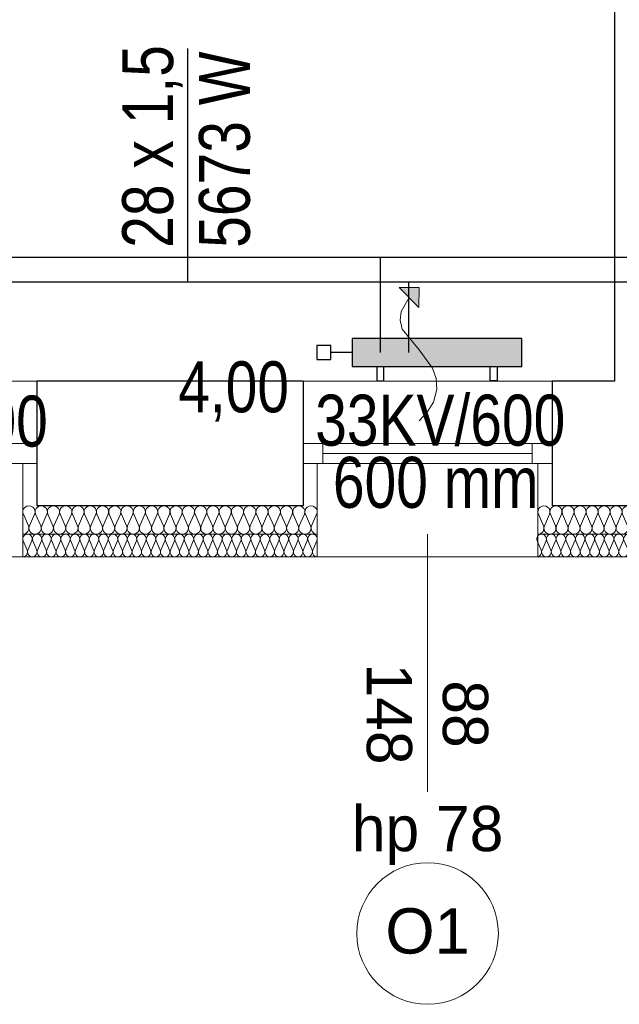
# Model space of a CAD drawing. Extents: x -440864 to -355682, y 13652 to 155872.
# Tile 50 of 179: x -423626 to -421507, y 55004 to 58481. Entities that reach past the tile are written whole.
import ezdxf
from ezdxf.lldxf.tags import DXFTag

# ---------------------------------------------------------------- set-up
doc = ezdxf.new("R2010")
doc.units = 0
doc.header["$MEASUREMENT"] = 0
for name, color, linetype in [('#podkład', 252, 'Continuous'), ('A-Okna', 252, 'Continuous'), ('Arch ocieplenie', 252, 'Continuous'), ('Inwent Izolacje', 252, 'Continuous'), ('IS_Armatura_Therm', 7, 'SOLID'), ('IS_Grzejniki_Plan_rzut', 7, 'SOLID'), ('IS_Opisy_działek_Therm', 7, 'SOLID'), ('IS_Powrót', 5, 'DASH'), ('IS_Text_Armatury_Therm', 7, 'Continuous'), ('IS_Text_Odbiornikow_Therm', 7, 'Continuous'), ('IS_Zasilanie', 1, 'SOLID')]:
    doc.layers.add(name, color=color, linetype=linetype)
for name, color, linetype, lineweight in [('A-Okna_Nr_Pióra__9', 252, 'Continuous', 13), ('Arch ocieplenie_Nr_Pióra__9', 252, 'Continuous', 13), ('Arch opisy okien_Nr_Pióra__9', 252, 'Continuous', 13), ('Arch opisy_Nr_Pióra__9', 252, 'Continuous', 13), ('Arch wykończenie_Nr_Pióra__3', 252, 'Continuous', 18), ('Inwent Izolacje_Nr_Pióra__2', 252, 'Continuous', 13), ('INWENT. OKNA_Nr_Pióra__21', 252, 'Continuous', 9), ('INWENT. OKNA_Nr_Pióra__5', 252, 'Continuous', 13), ('INWENT.ŚCIANY_Nr_Pióra__1', 252, 'Continuous', 25), ('INWENT.ŚCIANY_Nr_Pióra__2', 252, 'Continuous', 13), ('INWENT.ŚCIANY_Nr_Pióra__21', 252, 'Continuous', 9)]:
    doc.layers.add(name, color=color, linetype=linetype, lineweight=lineweight)
doc.styles.add('GENERATED_STYLE_10', font='arial.ttf')
doc.styles.add('GENERATED_STYLE_5', font='txt')
doc.styles.get("Standard").update_dxf_attribs({"font": 'arial.ttf', "width": 0.8, "bigfont": 'BIGFONT.SHX'})
tags = doc.linetypes.add('DASH', pattern=[15, 10, -5]).pattern_tags.tags
tags[6:7] = [DXFTag(74, 4), DXFTag(75, 0), DXFTag(340, '0'), DXFTag(46, 0.0), DXFTag(50, 0.0), DXFTag(44, 0.0), DXFTag(45, 0.0)]
tags[4:5] = [DXFTag(74, 4), DXFTag(75, 0), DXFTag(340, '0'), DXFTag(46, 0.0), DXFTag(50, 0.0), DXFTag(44, 0.0), DXFTag(45, 0.0)]
tags = doc.linetypes.add('SOLID', pattern=[10, 10, 0]).pattern_tags.tags
tags[6:7] = [DXFTag(74, 4), DXFTag(75, 0), DXFTag(340, '0'), DXFTag(46, 0.0), DXFTag(50, 0.0), DXFTag(44, 0.0), DXFTag(45, 0.0)]
tags[4:5] = [DXFTag(74, 4), DXFTag(75, 0), DXFTag(340, '0'), DXFTag(46, 0.0), DXFTag(50, 0.0), DXFTag(44, 0.0), DXFTag(45, 0.0)]

# ---------------------------------------------------------------- blocks, each defined once
blk = doc.blocks.new('Izolacja cieplna 14_190', base_point=(-421799.1, 57732.6))
at = {"layer": 'Arch ocieplenie_Nr_Pióra__9', "linetype": 'Continuous'}
for p, q in [((-421797.7, 57788.8), (-421783.5, 57756.5)), ((-421780.6, 57756.5), (-421766.4, 57788.8)), ((-421763.6, 57788.8), (-421749.4, 57756.5)), ((-421746.5, 57756.5), (-421732.4, 57788.8)), ((-421729.5, 57788.8), (-421715.3, 57756.5)), ((-421712.5, 57756.5), (-421698.3, 57788.8)), ((-421695.4, 57788.8), (-421681.2, 57756.5)), ((-421678.4, 57756.5), (-421664.2, 57788.8)), ((-421661.3, 57788.8), (-421647.2, 57756.5)), ((-421644.3, 57756.5), (-421630.1, 57788.8)), ((-421627.3, 57788.8), (-421613.1, 57756.5)), ((-421610.2, 57756.5), (-421596, 57788.8)), ((-421593.2, 57788.8), (-421579, 57756.5)), ((-421576.1, 57756.5), (-421561.9, 57788.8)), ((-421559.1, 57788.8), (-421544.9, 57756.5)), ((-421542, 57756.5), (-421527.9, 57788.8)), ((-421525, 57788.8), (-421510.8, 57756.5)), ((-421508, 57756.5), (-421493.8, 57788.8)), ((-421490.9, 57788.8), (-421476.7, 57756.5)), ((-421473.9, 57756.5), (-421459.7, 57788.8)), ((-421456.8, 57788.8), (-421442.7, 57756.5)), ((-421439.8, 57756.5), (-421425.6, 57788.8)), ((-421422.8, 57788.8), (-421408.6, 57756.5)), ((-421405.7, 57756.5), (-421391.5, 57788.8)), ((-421388.7, 57788.8), (-421374.5, 57756.5)), ((-421371.6, 57756.5), (-421357.5, 57788.8)), ((-421354.6, 57788.8), (-421340.4, 57756.5)), ((-421337.5, 57756.5), (-421323.4, 57788.8)), ((-421320.5, 57788.8), (-421306.3, 57756.5)), ((-421303.5, 57756.5), (-421289.3, 57788.8)), ((-421286.4, 57788.8), (-421272.2, 57756.5)), ((-421269.4, 57756.5), (-421255.2, 57788.8)), ((-421252.3, 57788.8), (-421238.2, 57756.5)), ((-421235.3, 57756.5), (-421221.1, 57788.8)), ((-421218.3, 57788.8), (-421204.1, 57756.5)), ((-421201.2, 57756.5), (-421187, 57788.8)), ((-421184.2, 57788.8), (-421170, 57756.5)), ((-421167.1, 57756.5), (-421153, 57788.8)), ((-421150.1, 57788.8), (-421135.9, 57756.5)), ((-421133, 57756.5), (-421118.9, 57788.8)), ((-421116, 57788.8), (-421101.8, 57756.5)), ((-421099, 57756.5), (-421084.8, 57788.8)), ((-421081.9, 57788.8), (-421067.7, 57756.5)), ((-421064.9, 57756.5), (-421050.7, 57788.8)), ((-421047.8, 57788.8), (-421033.7, 57756.5)), ((-421030.8, 57756.5), (-421016.6, 57788.8)), ((-421013.8, 57788.8), (-420999.6, 57756.5)), ((-420996.7, 57756.5), (-420982.5, 57788.8)), ((-420979.7, 57788.8), (-420965.5, 57756.5)), ((-420962.6, 57756.5), (-420948.5, 57788.8)), ((-420945.6, 57788.8), (-420931.4, 57756.5)), ((-420928.5, 57756.5), (-420914.4, 57788.8)), ((-420911.5, 57788.8), (-420897.3, 57756.5)), ((-420894.5, 57756.5), (-420880.3, 57788.8)), ((-420877.4, 57788.8), (-420863.2, 57756.5)), ((-420860.4, 57756.5), (-420846.2, 57788.8)), ((-420843.3, 57788.8), (-420829.2, 57756.5)), ((-420826.3, 57756.5), (-420812.1, 57788.8)), ((-420809.3, 57788.8), (-420795.1, 57756.5)), ((-420792.2, 57756.5), (-420778, 57788.8)), ((-420775.2, 57788.8), (-420761, 57756.5)), ((-420758.1, 57756.5), (-420744, 57788.8)), ((-420741.1, 57788.8), (-420726.9, 57756.5)), ((-420724.1, 57756.5), (-420709.9, 57788.8)), ((-420707, 57788.8), (-420692.8, 57756.5)), ((-420690, 57756.5), (-420675.8, 57788.8)), ((-420672.9, 57788.8), (-420658.7, 57756.5)), ((-420655.9, 57756.5), (-420641.7, 57788.8)), ((-420638.8, 57788.8), (-420624.7, 57756.5)), ((-420621.8, 57756.5), (-420607.6, 57788.8)), ((-420604.8, 57788.8), (-420590.6, 57756.5)), ((-420587.7, 57756.5), (-420573.5, 57788.8)), ((-420570.7, 57788.8), (-420556.5, 57756.5)), ((-420553.6, 57756.5), (-420539.5, 57788.8)), ((-420536.6, 57788.8), (-420522.4, 57756.5)), ((-420519.6, 57756.5), (-420505.4, 57788.8)), ((-420502.5, 57788.8), (-420488.3, 57756.5)), ((-420485.5, 57756.5), (-420471.3, 57788.8)), ((-420468.4, 57788.8), (-420454.3, 57756.5)), ((-420451.4, 57756.5), (-420437.2, 57788.8)), ((-420434.3, 57788.8), (-420420.2, 57756.5)), ((-420417.3, 57756.5), (-420403.1, 57788.8)), ((-420400.3, 57788.8), (-420386.1, 57756.5)), ((-420383.2, 57756.5), (-420369, 57788.8)), ((-420366.2, 57788.8), (-420352, 57756.5)), ((-420349.1, 57756.5), (-420335, 57788.8)), ((-420332.1, 57788.8), (-420317.9, 57756.5)), ((-420315.1, 57756.5), (-420300.9, 57788.8)), ((-420298, 57788.8), (-420283.8, 57756.5)), ((-420281, 57756.5), (-420266.8, 57788.8)), ((-420263.9, 57788.8), (-420249.8, 57756.5)), ((-420246.9, 57756.5), (-420232.7, 57788.8)), ((-420229.8, 57788.8), (-420215.7, 57756.5)), ((-420212.8, 57756.5), (-420198.6, 57788.8)), ((-420195.8, 57788.8), (-420181.6, 57756.5)), ((-420178.7, 57756.5), (-420164.5, 57788.8)), ((-420161.7, 57788.8), (-420147.5, 57756.5)), ((-420144.6, 57756.5), (-420130.5, 57788.8)), ((-420127.6, 57788.8), (-420113.4, 57756.5)), ((-420110.6, 57756.5), (-420096.4, 57788.8))]:
    blk.add_line(p, q, dxfattribs=at)
for centre, start_param, end_param in [((-421782.1, 57795.6), 5.870392, 9.837571), ((-421748, 57795.6), 5.870392, 9.837571), ((-421713.9, 57795.6), 5.870392, 9.837571), ((-421679.8, 57795.6), 5.870392, 9.837571), ((-421645.7, 57795.6), 5.870392, 9.837571), ((-421611.6, 57795.6), 5.870392, 9.837571), ((-421577.6, 57795.6), 5.870392, 9.837571), ((-421543.5, 57795.6), 5.870392, 9.837571), ((-421509.4, 57795.6), 5.870392, 9.837571), ((-421475.3, 57795.6), 5.870392, 9.837571), ((-421441.2, 57795.6), 5.870392, 9.837571), ((-421407.1, 57795.6), 5.870392, 9.837571), ((-421373.1, 57795.6), 5.870392, 9.837571), ((-421339, 57795.6), 5.870392, 9.837571), ((-421304.9, 57795.6), 5.870392, 9.837571), ((-421270.8, 57795.6), 5.870392, 9.837571), ((-421236.7, 57795.6), 5.870392, 9.837571), ((-421202.6, 57795.6), 5.870392, 9.837571), ((-421168.6, 57795.6), 5.870392, 9.837571), ((-421134.5, 57795.6), 5.870392, 9.837571), ((-421100.4, 57795.6), 5.870392, 9.837571), ((-421066.3, 57795.6), 5.870392, 9.837571), ((-421032.2, 57795.6), 5.870392, 9.837571), ((-420998.1, 57795.6), 5.870392, 9.837571), ((-420964.1, 57795.6), 5.870392, 9.837571), ((-420930, 57795.6), 5.870392, 9.837571), ((-420895.9, 57795.6), 5.870392, 9.837571), ((-420861.8, 57795.6), 5.870392, 9.837571), ((-420827.7, 57795.6), 5.870392, 9.837571), ((-420793.6, 57795.6), 5.870392, 9.837571), ((-420759.6, 57795.6), 5.870392, 9.837571), ((-420725.5, 57795.6), 5.870392, 9.837571), ((-420691.4, 57795.6), 5.870392, 9.837571), ((-420657.3, 57795.6), 5.870392, 9.837571), ((-420623.2, 57795.6), 5.870392, 9.837571), ((-420589.2, 57795.6), 5.870392, 9.837571), ((-420555.1, 57795.6), 5.870392, 9.837571), ((-420521, 57795.6), 5.870392, 9.837571), ((-420486.9, 57795.6), 5.870392, 9.837571), ((-420452.8, 57795.6), 5.870392, 9.837571), ((-420418.7, 57795.6), 5.870392, 9.837571), ((-420384.7, 57795.6), 5.870392, 9.837571), ((-420350.6, 57795.6), 5.870392, 9.837571), ((-420316.5, 57795.6), 5.870392, 9.837571), ((-420282.4, 57795.6), 5.870392, 9.837571), ((-420248.3, 57795.6), 5.870392, 9.837571), ((-420214.2, 57795.6), 5.870392, 9.837571), ((-420180.2, 57795.6), 5.870392, 9.837571), ((-420146.1, 57795.6), 5.870392, 9.837571), ((-420112, 57795.6), 5.870392, 9.837571), ((-421799.1, 57749.6), 4.712389, 6.695979), ((-421765, 57749.6), 2.7288, 6.695979), ((-421730.9, 57749.6), 2.7288, 6.695979), ((-421696.8, 57749.6), 2.7288, 6.695979), ((-421662.8, 57749.6), 2.7288, 6.695979), ((-421628.7, 57749.6), 2.7288, 6.695979), ((-421594.6, 57749.6), 2.7288, 6.695979), ((-421560.5, 57749.6), 2.7288, 6.695979), ((-421526.4, 57749.6), 2.7288, 6.695979), ((-421492.4, 57749.6), 2.7288, 6.695979), ((-421458.3, 57749.6), 2.7288, 6.695979), ((-421424.2, 57749.6), 2.7288, 6.695979), ((-421390.1, 57749.6), 2.7288, 6.695979), ((-421356, 57749.6), 2.7288, 6.695979), ((-421321.9, 57749.6), 2.7288, 6.695979), ((-421287.9, 57749.6), 2.7288, 6.695979), ((-421253.8, 57749.6), 2.7288, 6.695979), ((-421219.7, 57749.6), 2.7288, 6.695979), ((-421185.6, 57749.6), 2.7288, 6.695979), ((-421151.5, 57749.6), 2.7288, 6.695979), ((-421117.4, 57749.6), 2.7288, 6.695979), ((-421083.4, 57749.6), 2.7288, 6.695979), ((-421049.3, 57749.6), 2.7288, 6.695979), ((-421015.2, 57749.6), 2.7288, 6.695979), ((-420981.1, 57749.6), 2.7288, 6.695979), ((-420947, 57749.6), 2.7288, 6.695979), ((-420912.9, 57749.6), 2.7288, 6.695979), ((-420878.9, 57749.6), 2.7288, 6.695979), ((-420844.8, 57749.6), 2.7288, 6.695979), ((-420810.7, 57749.6), 2.7288, 6.695979), ((-420776.6, 57749.6), 2.7288, 6.695979), ((-420742.5, 57749.6), 2.7288, 6.695979), ((-420708.4, 57749.6), 2.7288, 6.695979), ((-420674.4, 57749.6), 2.7288, 6.695979), ((-420640.3, 57749.6), 2.7288, 6.695979), ((-420606.2, 57749.6), 2.7288, 6.695979), ((-420572.1, 57749.6), 2.7288, 6.695979), ((-420538, 57749.6), 2.7288, 6.695979), ((-420503.9, 57749.6), 2.7288, 6.695979), ((-420469.9, 57749.6), 2.7288, 6.695979), ((-420435.8, 57749.6), 2.7288, 6.695979), ((-420401.7, 57749.6), 2.7288, 6.695979), ((-420367.6, 57749.6), 2.7288, 6.695979), ((-420333.5, 57749.6), 2.7288, 6.695979), ((-420299.4, 57749.6), 2.7288, 6.695979), ((-420265.4, 57749.6), 2.7288, 6.695979), ((-420231.3, 57749.6), 2.7288, 6.695979), ((-420197.2, 57749.6), 2.7288, 6.695979), ((-420163.1, 57749.6), 2.7288, 6.695979), ((-420129, 57749.6), 2.7288, 6.695979), ((-420094.9, 57749.6), 2.7288, 4.712389)]:
    blk.add_ellipse(centre, major_axis=(17, 0), ratio=0.998398, start_param=start_param, end_param=end_param, dxfattribs=at)
blk = doc.blocks.new('Izolacja cieplna 14_191', base_point=(-423614.9, 57732.6))
at = {"layer": 'Arch ocieplenie_Nr_Pióra__9', "linetype": 'Continuous'}
for p, q in [((-423613.5, 57788.8), (-423599.6, 57756.5)), ((-423596.8, 57756.5), (-423582.8, 57788.8)), ((-423580, 57788.8), (-423566, 57756.5)), ((-423563.2, 57756.5), (-423549.3, 57788.8)), ((-423546.4, 57788.8), (-423532.5, 57756.5)), ((-423529.7, 57756.5), (-423515.7, 57788.8)), ((-423512.9, 57788.8), (-423498.9, 57756.5)), ((-423496.1, 57756.5), (-423482.2, 57788.8)), ((-423479.3, 57788.8), (-423465.4, 57756.5)), ((-423462.6, 57756.5), (-423448.6, 57788.8)), ((-423445.8, 57788.8), (-423431.8, 57756.5)), ((-423429, 57756.5), (-423415.1, 57788.8)), ((-423412.2, 57788.8), (-423398.3, 57756.5)), ((-423395.5, 57756.5), (-423381.5, 57788.8)), ((-423378.7, 57788.8), (-423364.7, 57756.5)), ((-423361.9, 57756.5), (-423348, 57788.8)), ((-423345.2, 57788.8), (-423331.2, 57756.5)), ((-423328.4, 57756.5), (-423314.4, 57788.8)), ((-423311.6, 57788.8), (-423297.6, 57756.5)), ((-423294.8, 57756.5), (-423280.9, 57788.8)), ((-423278.1, 57788.8), (-423264.1, 57756.5)), ((-423261.3, 57756.5), (-423247.3, 57788.8)), ((-423244.5, 57788.8), (-423230.5, 57756.5)), ((-423227.7, 57756.5), (-423213.8, 57788.8)), ((-423211, 57788.8), (-423197, 57756.5)), ((-423194.2, 57756.5), (-423180.2, 57788.8)), ((-423177.4, 57788.8), (-423163.5, 57756.5)), ((-423160.6, 57756.5), (-423146.7, 57788.8)), ((-423143.9, 57788.8), (-423129.9, 57756.5)), ((-423127.1, 57756.5), (-423113.1, 57788.8)), ((-423110.3, 57788.8), (-423096.4, 57756.5)), ((-423093.5, 57756.5), (-423079.6, 57788.8)), ((-423076.8, 57788.8), (-423062.8, 57756.5)), ((-423060, 57756.5), (-423046, 57788.8)), ((-423043.2, 57788.8), (-423029.3, 57756.5)), ((-423026.4, 57756.5), (-423012.5, 57788.8)), ((-423009.7, 57788.8), (-422995.7, 57756.5)), ((-422992.9, 57756.5), (-422978.9, 57788.8)), ((-422976.1, 57788.8), (-422962.2, 57756.5)), ((-422959.3, 57756.5), (-422945.4, 57788.8)), ((-422942.6, 57788.8), (-422928.6, 57756.5)), ((-422925.8, 57756.5), (-422911.8, 57788.8)), ((-422909, 57788.8), (-422895.1, 57756.5)), ((-422892.2, 57756.5), (-422878.3, 57788.8)), ((-422875.5, 57788.8), (-422861.5, 57756.5)), ((-422858.7, 57756.5), (-422844.7, 57788.8)), ((-422841.9, 57788.8), (-422828, 57756.5)), ((-422825.2, 57756.5), (-422811.2, 57788.8)), ((-422808.4, 57788.8), (-422794.4, 57756.5)), ((-422791.6, 57756.5), (-422777.6, 57788.8)), ((-422774.8, 57788.8), (-422760.9, 57756.5)), ((-422758.1, 57756.5), (-422744.1, 57788.8)), ((-422741.3, 57788.8), (-422727.3, 57756.5)), ((-422724.5, 57756.5), (-422710.5, 57788.8)), ((-422707.7, 57788.8), (-422693.8, 57756.5)), ((-422691, 57756.5), (-422677, 57788.8)), ((-422674.2, 57788.8), (-422660.2, 57756.5)), ((-422657.4, 57756.5), (-422643.5, 57788.8)), ((-422640.6, 57788.8), (-422626.7, 57756.5)), ((-422623.9, 57756.5), (-422609.9, 57788.8)), ((-422607.1, 57788.8), (-422593.1, 57756.5)), ((-422590.3, 57756.5), (-422576.4, 57788.8))]:
    blk.add_line(p, q, dxfattribs=at)
for centre, start_param, end_param in [((-423598.2, 57795.6), 4.299595, 8.266775), ((-423564.6, 57795.6), 4.299595, 8.266775), ((-423531.1, 57795.6), 4.299595, 8.266775), ((-423497.5, 57795.6), 4.299595, 8.266775), ((-423464, 57795.6), 4.299595, 8.266775), ((-423430.4, 57795.6), 4.299595, 8.266775), ((-423396.9, 57795.6), 4.299595, 8.266775), ((-423363.3, 57795.6), 4.299595, 8.266775), ((-423329.8, 57795.6), 4.299595, 8.266775), ((-423296.2, 57795.6), 4.299595, 8.266775), ((-423262.7, 57795.6), 4.299595, 8.266775), ((-423229.1, 57795.6), 4.299595, 8.266775), ((-423195.6, 57795.6), 4.299595, 8.266775), ((-423162, 57795.6), 4.299595, 8.266775), ((-423128.5, 57795.6), 4.299595, 8.266775), ((-423094.9, 57795.6), 4.299595, 8.266775), ((-423061.4, 57795.6), 4.299595, 8.266775), ((-423027.9, 57795.6), 4.299595, 8.266775), ((-422994.3, 57795.6), 4.299595, 8.266775), ((-422960.8, 57795.6), 4.299595, 8.266775), ((-422927.2, 57795.6), 4.299595, 8.266775), ((-422893.7, 57795.6), 4.299595, 8.266775), ((-422860.1, 57795.6), 4.299595, 8.266775), ((-422826.6, 57795.6), 4.299595, 8.266775), ((-422793, 57795.6), 4.299595, 8.266775), ((-422759.5, 57795.6), 4.299595, 8.266775), ((-422725.9, 57795.6), 4.299595, 8.266775), ((-422692.4, 57795.6), 4.299595, 8.266775), ((-422658.8, 57795.6), 4.299595, 8.266775), ((-422625.3, 57795.6), 4.299595, 8.266775), ((-422591.7, 57795.6), 4.299595, 8.266775), ((-423614.9, 57749.6), 3.141593, 5.125182), ((-423581.4, 57749.6), 1.158004, 5.125183), ((-423547.9, 57749.6), 1.158004, 5.125183), ((-423514.3, 57749.6), 1.158004, 5.125183), ((-423480.8, 57749.6), 1.158004, 5.125183), ((-423447.2, 57749.6), 1.158004, 5.125183), ((-423413.7, 57749.6), 1.158004, 5.125183), ((-423380.1, 57749.6), 1.158004, 5.125183), ((-423346.6, 57749.6), 1.158004, 5.125183), ((-423313, 57749.6), 1.158004, 5.125183), ((-423279.5, 57749.6), 1.158004, 5.125183), ((-423245.9, 57749.6), 1.158004, 5.125183), ((-423212.4, 57749.6), 1.158004, 5.125183), ((-423178.8, 57749.6), 1.158004, 5.125183), ((-423145.3, 57749.6), 1.158004, 5.125183), ((-423111.7, 57749.6), 1.158004, 5.125183), ((-423078.2, 57749.6), 1.158004, 5.125183), ((-423044.6, 57749.6), 1.158004, 5.125183), ((-423011.1, 57749.6), 1.158004, 5.125183), ((-422977.5, 57749.6), 1.158004, 5.125183), ((-422944, 57749.6), 1.158004, 5.125183), ((-422910.4, 57749.6), 1.158004, 5.125183), ((-422876.9, 57749.6), 1.158004, 5.125183), ((-422843.3, 57749.6), 1.158004, 5.125183), ((-422809.8, 57749.6), 1.158004, 5.125183), ((-422776.2, 57749.6), 1.158004, 5.125183), ((-422742.7, 57749.6), 1.158004, 5.125183), ((-422709.1, 57749.6), 1.158004, 5.125183), ((-422675.6, 57749.6), 1.158004, 5.125183), ((-422642, 57749.6), 1.158004, 5.125183), ((-422608.5, 57749.6), 1.158004, 5.125183), ((-422574.9, 57749.6), 1.158004, 3.141593)]:
    blk.add_ellipse(centre, major_axis=(0, 17), ratio=0.985894, start_param=start_param, end_param=end_param, dxfattribs=at)
blk = doc.blocks.new('Izolacja cieplna 14_313', base_point=(-423614.9, 57812.6))
at = {"layer": 'Inwent Izolacje_Nr_Pióra__2', "linetype": 'Continuous'}
for p, q in [((-423613.1, 57882.8), (-423595.1, 57842.4)), ((-423591.5, 57842.4), (-423573.4, 57882.8)), ((-423569.8, 57882.8), (-423551.8, 57842.4)), ((-423548.1, 57842.4), (-423530.1, 57882.8)), ((-423526.5, 57882.8), (-423508.4, 57842.4)), ((-423504.8, 57842.4), (-423486.8, 57882.8)), ((-423483.1, 57882.8), (-423465.1, 57842.4)), ((-423461.5, 57842.4), (-423443.4, 57882.8)), ((-423439.8, 57882.8), (-423421.8, 57842.4)), ((-423418.1, 57842.4), (-423400.1, 57882.8)), ((-423396.5, 57882.8), (-423378.4, 57842.4)), ((-423374.8, 57842.4), (-423356.8, 57882.8)), ((-423353.1, 57882.8), (-423335.1, 57842.4)), ((-423331.5, 57842.4), (-423313.4, 57882.8)), ((-423309.8, 57882.8), (-423291.8, 57842.4)), ((-423288.1, 57842.4), (-423270.1, 57882.8)), ((-423266.5, 57882.8), (-423248.4, 57842.4)), ((-423244.8, 57842.4), (-423226.8, 57882.8)), ((-423223.1, 57882.8), (-423205.1, 57842.4)), ((-423201.5, 57842.4), (-423183.4, 57882.8)), ((-423179.8, 57882.8), (-423161.8, 57842.4)), ((-423158.1, 57842.4), (-423140.1, 57882.8)), ((-423136.5, 57882.8), (-423118.4, 57842.4)), ((-423114.8, 57842.4), (-423096.8, 57882.8)), ((-423093.1, 57882.8), (-423075.1, 57842.4)), ((-423071.5, 57842.4), (-423053.4, 57882.8)), ((-423049.8, 57882.8), (-423031.8, 57842.4)), ((-423028.1, 57842.4), (-423010.1, 57882.8)), ((-423006.5, 57882.8), (-422988.4, 57842.4)), ((-422984.8, 57842.4), (-422966.8, 57882.8)), ((-422963.1, 57882.8), (-422945.1, 57842.4)), ((-422941.5, 57842.4), (-422923.4, 57882.8)), ((-422919.8, 57882.8), (-422901.8, 57842.4)), ((-422898.1, 57842.4), (-422880.1, 57882.8)), ((-422876.5, 57882.8), (-422858.4, 57842.4)), ((-422854.8, 57842.4), (-422836.8, 57882.8)), ((-422833.1, 57882.8), (-422815.1, 57842.4)), ((-422811.5, 57842.4), (-422793.4, 57882.8)), ((-422789.8, 57882.8), (-422771.8, 57842.4)), ((-422768.1, 57842.4), (-422750.1, 57882.8)), ((-422746.5, 57882.8), (-422728.4, 57842.4)), ((-422724.8, 57842.4), (-422706.8, 57882.8)), ((-422703.1, 57882.8), (-422685.1, 57842.4)), ((-422681.5, 57842.4), (-422663.4, 57882.8)), ((-422659.8, 57882.8), (-422641.8, 57842.4)), ((-422638.1, 57842.4), (-422620.1, 57882.8)), ((-422616.5, 57882.8), (-422598.4, 57842.4)), ((-422594.8, 57842.4), (-422576.8, 57882.8))]:
    blk.add_line(p, q, dxfattribs=at)
for centre, start_param, end_param in [((-423593.3, 57891.3), 5.870392, 9.837571), ((-423549.9, 57891.3), 5.870392, 9.837571), ((-423506.6, 57891.3), 5.870392, 9.837571), ((-423463.3, 57891.3), 5.870392, 9.837571), ((-423419.9, 57891.3), 5.870392, 9.837571), ((-423376.6, 57891.3), 5.870392, 9.837571), ((-423333.3, 57891.3), 5.870392, 9.837571), ((-423289.9, 57891.3), 5.870392, 9.837571), ((-423246.6, 57891.3), 5.870392, 9.837571), ((-423203.3, 57891.3), 5.870392, 9.837571), ((-423159.9, 57891.3), 5.870392, 9.837571), ((-423116.6, 57891.3), 5.870392, 9.837571), ((-423073.3, 57891.3), 5.870392, 9.837571), ((-423029.9, 57891.3), 5.870392, 9.837571), ((-422986.6, 57891.3), 5.870392, 9.837571), ((-422943.3, 57891.3), 5.870392, 9.837571), ((-422899.9, 57891.3), 5.870392, 9.837571), ((-422856.6, 57891.3), 5.870392, 9.837571), ((-422813.3, 57891.3), 5.870392, 9.837571), ((-422769.9, 57891.3), 5.870392, 9.837571), ((-422726.6, 57891.3), 5.870392, 9.837571), ((-422683.3, 57891.3), 5.870392, 9.837571), ((-422639.9, 57891.3), 5.870392, 9.837571), ((-422596.6, 57891.3), 5.870392, 9.837571), ((-423614.9, 57833.9), 4.712389, 6.695979), ((-423571.6, 57833.9), 2.7288, 6.695979), ((-423528.3, 57833.9), 2.7288, 6.695979), ((-423484.9, 57833.9), 2.7288, 6.695979), ((-423441.6, 57833.9), 2.7288, 6.695979), ((-423398.3, 57833.9), 2.7288, 6.695979), ((-423354.9, 57833.9), 2.7288, 6.695979), ((-423311.6, 57833.9), 2.7288, 6.695979), ((-423268.3, 57833.9), 2.7288, 6.695979), ((-423224.9, 57833.9), 2.7288, 6.695979), ((-423181.6, 57833.9), 2.7288, 6.695979), ((-423138.3, 57833.9), 2.7288, 6.695979), ((-423094.9, 57833.9), 2.7288, 6.695979), ((-423051.6, 57833.9), 2.7288, 6.695979), ((-423008.3, 57833.9), 2.7288, 6.695979), ((-422964.9, 57833.9), 2.7288, 6.695979), ((-422921.6, 57833.9), 2.7288, 6.695979), ((-422878.3, 57833.9), 2.7288, 6.695979), ((-422834.9, 57833.9), 2.7288, 6.695979), ((-422791.6, 57833.9), 2.7288, 6.695979), ((-422748.3, 57833.9), 2.7288, 6.695979), ((-422704.9, 57833.9), 2.7288, 6.695979), ((-422661.6, 57833.9), 2.7288, 6.695979), ((-422618.3, 57833.9), 2.7288, 6.695979), ((-422574.9, 57833.9), 2.7288, 4.712389)]:
    blk.add_ellipse(centre, major_axis=(21.7, 0), ratio=0.981591, start_param=start_param, end_param=end_param, dxfattribs=at)
blk = doc.blocks.new('Izolacja cieplna 14_314', base_point=(-421794.9, 57812.6))
at = {"layer": 'Inwent Izolacje_Nr_Pióra__2', "linetype": 'Continuous'}
for p, q in [((-421793.2, 57882.8), (-421775.5, 57842.4)), ((-421771.9, 57842.4), (-421754.2, 57882.8)), ((-421750.7, 57882.8), (-421733, 57842.4)), ((-421729.4, 57842.4), (-421711.7, 57882.8)), ((-421708.2, 57882.8), (-421690.5, 57842.4)), ((-421686.9, 57842.4), (-421669.2, 57882.8)), ((-421665.7, 57882.8), (-421648, 57842.4)), ((-421644.4, 57842.4), (-421626.7, 57882.8)), ((-421623.2, 57882.8), (-421605.5, 57842.4)), ((-421601.9, 57842.4), (-421584.2, 57882.8)), ((-421580.7, 57882.8), (-421563, 57842.4)), ((-421559.4, 57842.4), (-421541.7, 57882.8)), ((-421538.2, 57882.8), (-421520.5, 57842.4)), ((-421516.9, 57842.4), (-421499.2, 57882.8)), ((-421495.7, 57882.8), (-421478, 57842.4)), ((-421474.4, 57842.4), (-421456.7, 57882.8)), ((-421453.2, 57882.8), (-421435.5, 57842.4)), ((-421431.9, 57842.4), (-421414.2, 57882.8)), ((-421410.7, 57882.8), (-421393, 57842.4)), ((-421389.4, 57842.4), (-421371.7, 57882.8)), ((-421368.2, 57882.8), (-421350.5, 57842.4)), ((-421346.9, 57842.4), (-421329.2, 57882.8)), ((-421325.7, 57882.8), (-421308, 57842.4)), ((-421304.4, 57842.4), (-421286.7, 57882.8)), ((-421283.2, 57882.8), (-421265.5, 57842.4)), ((-421261.9, 57842.4), (-421244.2, 57882.8)), ((-421240.7, 57882.8), (-421223, 57842.4)), ((-421219.4, 57842.4), (-421201.7, 57882.8)), ((-421198.2, 57882.8), (-421180.5, 57842.4)), ((-421176.9, 57842.4), (-421159.2, 57882.8)), ((-421155.7, 57882.8), (-421138, 57842.4)), ((-421134.4, 57842.4), (-421116.7, 57882.8)), ((-421113.2, 57882.8), (-421095.5, 57842.4)), ((-421091.9, 57842.4), (-421074.2, 57882.8)), ((-421070.7, 57882.8), (-421053, 57842.4)), ((-421049.4, 57842.4), (-421031.7, 57882.8)), ((-421028.2, 57882.8), (-421010.5, 57842.4)), ((-421006.9, 57842.4), (-420989.2, 57882.8)), ((-420985.7, 57882.8), (-420968, 57842.4)), ((-420964.4, 57842.4), (-420946.7, 57882.8)), ((-420943.2, 57882.8), (-420925.5, 57842.4)), ((-420921.9, 57842.4), (-420904.2, 57882.8)), ((-420900.7, 57882.8), (-420883, 57842.4)), ((-420879.4, 57842.4), (-420861.7, 57882.8)), ((-420858.2, 57882.8), (-420840.5, 57842.4)), ((-420836.9, 57842.4), (-420819.2, 57882.8)), ((-420815.7, 57882.8), (-420798, 57842.4)), ((-420794.4, 57842.4), (-420776.7, 57882.8)), ((-420773.2, 57882.8), (-420755.5, 57842.4)), ((-420751.9, 57842.4), (-420734.2, 57882.8)), ((-420730.7, 57882.8), (-420713, 57842.4)), ((-420709.4, 57842.4), (-420691.7, 57882.8)), ((-420688.2, 57882.8), (-420670.5, 57842.4)), ((-420666.9, 57842.4), (-420649.2, 57882.8)), ((-420645.7, 57882.8), (-420628, 57842.4)), ((-420624.4, 57842.4), (-420606.7, 57882.8)), ((-420603.2, 57882.8), (-420585.5, 57842.4)), ((-420581.9, 57842.4), (-420564.2, 57882.8)), ((-420560.7, 57882.8), (-420543, 57842.4)), ((-420539.4, 57842.4), (-420521.7, 57882.8)), ((-420518.2, 57882.8), (-420500.5, 57842.4)), ((-420496.9, 57842.4), (-420479.2, 57882.8)), ((-420475.7, 57882.8), (-420458, 57842.4)), ((-420454.4, 57842.4), (-420436.7, 57882.8)), ((-420433.2, 57882.8), (-420415.5, 57842.4)), ((-420411.9, 57842.4), (-420394.2, 57882.8)), ((-420390.7, 57882.8), (-420373, 57842.4)), ((-420369.4, 57842.4), (-420351.7, 57882.8)), ((-420348.2, 57882.8), (-420330.5, 57842.4)), ((-420326.9, 57842.4), (-420309.2, 57882.8)), ((-420305.7, 57882.8), (-420288, 57842.4)), ((-420284.4, 57842.4), (-420266.7, 57882.8)), ((-420263.2, 57882.8), (-420245.5, 57842.4)), ((-420241.9, 57842.4), (-420224.2, 57882.8)), ((-420220.7, 57882.8), (-420203, 57842.4)), ((-420199.4, 57842.4), (-420181.7, 57882.8)), ((-420178.2, 57882.8), (-420160.5, 57842.4)), ((-420156.9, 57842.4), (-420139.2, 57882.8)), ((-420135.7, 57882.8), (-420118, 57842.4)), ((-420114.4, 57842.4), (-420096.7, 57882.8))]:
    blk.add_line(p, q, dxfattribs=at)
for centre, start_param, end_param in [((-421773.7, 57891.3), 4.299595, 8.266775), ((-421731.2, 57891.3), 4.299595, 8.266775), ((-421688.7, 57891.3), 4.299595, 8.266775), ((-421646.2, 57891.3), 4.299595, 8.266775), ((-421603.7, 57891.3), 4.299595, 8.266775), ((-421561.2, 57891.3), 4.299595, 8.266775), ((-421518.7, 57891.3), 4.299595, 8.266775), ((-421476.2, 57891.3), 4.299595, 8.266775), ((-421433.7, 57891.3), 4.299595, 8.266775), ((-421391.2, 57891.3), 4.299595, 8.266775), ((-421348.7, 57891.3), 4.299595, 8.266775), ((-421306.2, 57891.3), 4.299595, 8.266775), ((-421263.7, 57891.3), 4.299595, 8.266775), ((-421221.2, 57891.3), 4.299595, 8.266775), ((-421178.7, 57891.3), 4.299595, 8.266775), ((-421136.2, 57891.3), 4.299595, 8.266775), ((-421093.7, 57891.3), 4.299595, 8.266775), ((-421051.2, 57891.3), 4.299595, 8.266775), ((-421008.7, 57891.3), 4.299595, 8.266775), ((-420966.2, 57891.3), 4.299595, 8.266775), ((-420923.7, 57891.3), 4.299595, 8.266775), ((-420881.2, 57891.3), 4.299595, 8.266775), ((-420838.7, 57891.3), 4.299595, 8.266775), ((-420796.2, 57891.3), 4.299595, 8.266775), ((-420753.7, 57891.3), 4.299595, 8.266775), ((-420711.2, 57891.3), 4.299595, 8.266775), ((-420668.7, 57891.3), 4.299595, 8.266775), ((-420626.2, 57891.3), 4.299595, 8.266775), ((-420583.7, 57891.3), 4.299595, 8.266775), ((-420541.2, 57891.3), 4.299595, 8.266775), ((-420498.7, 57891.3), 4.299595, 8.266775), ((-420456.2, 57891.3), 4.299595, 8.266775), ((-420413.7, 57891.3), 4.299595, 8.266775), ((-420371.2, 57891.3), 4.299595, 8.266775), ((-420328.7, 57891.3), 4.299595, 8.266775), ((-420286.2, 57891.3), 4.299595, 8.266775), ((-420243.7, 57891.3), 4.299595, 8.266775), ((-420201.2, 57891.3), 4.299595, 8.266775), ((-420158.7, 57891.3), 4.299595, 8.266775), ((-420116.2, 57891.3), 4.299595, 8.266775), ((-421794.9, 57833.9), 3.141593, 5.125182), ((-421752.4, 57833.9), 1.158004, 5.125183), ((-421709.9, 57833.9), 1.158004, 5.125183), ((-421667.4, 57833.9), 1.158004, 5.125183), ((-421624.9, 57833.9), 1.158004, 5.125183), ((-421582.4, 57833.9), 1.158004, 5.125183), ((-421539.9, 57833.9), 1.158004, 5.125183), ((-421497.4, 57833.9), 1.158004, 5.125183), ((-421454.9, 57833.9), 1.158004, 5.125183), ((-421412.4, 57833.9), 1.158004, 5.125183), ((-421369.9, 57833.9), 1.158004, 5.125183), ((-421327.4, 57833.9), 1.158004, 5.125183), ((-421284.9, 57833.9), 1.158004, 5.125183), ((-421242.4, 57833.9), 1.158004, 5.125183), ((-421199.9, 57833.9), 1.158004, 5.125183), ((-421157.4, 57833.9), 1.158004, 5.125183), ((-421114.9, 57833.9), 1.158004, 5.125183), ((-421072.4, 57833.9), 1.158004, 5.125183), ((-421029.9, 57833.9), 1.158004, 5.125183), ((-420987.4, 57833.9), 1.158004, 5.125183), ((-420944.9, 57833.9), 1.158004, 5.125183), ((-420902.4, 57833.9), 1.158004, 5.125183), ((-420859.9, 57833.9), 1.158004, 5.125183), ((-420817.4, 57833.9), 1.158004, 5.125183), ((-420774.9, 57833.9), 1.158004, 5.125183), ((-420732.4, 57833.9), 1.158004, 5.125183), ((-420689.9, 57833.9), 1.158004, 5.125183), ((-420647.4, 57833.9), 1.158004, 5.125183), ((-420604.9, 57833.9), 1.158004, 5.125183), ((-420562.4, 57833.9), 1.158004, 5.125183), ((-420519.9, 57833.9), 1.158004, 5.125183), ((-420477.4, 57833.9), 1.158004, 5.125183), ((-420434.9, 57833.9), 1.158004, 5.125183), ((-420392.4, 57833.9), 1.158004, 5.125183), ((-420349.9, 57833.9), 1.158004, 5.125183), ((-420307.4, 57833.9), 1.158004, 5.125183), ((-420264.9, 57833.9), 1.158004, 5.125183), ((-420222.4, 57833.9), 1.158004, 5.125183), ((-420179.9, 57833.9), 1.158004, 5.125183), ((-420137.4, 57833.9), 1.158004, 5.125183), ((-420094.9, 57833.9), 1.158004, 3.141593)]:
    blk.add_ellipse(centre, major_axis=(0, 21.3), ratio=0.999163, start_param=start_param, end_param=end_param, dxfattribs=at)
blk = doc.blocks.new('Krzywa_15', base_point=(-422214.9, 58212.6))
at = {"layer": 'A-Okna_Nr_Pióra__9', "linetype": 'Continuous'}
blk.add_hatch(color=256, dxfattribs=at).paths.add_polyline_path([(-422214.9, 58683.2), (-422215.4, 58612.5), (-422285.7, 58683.6)], flags=0)
for p, q in [((-422214.9, 58683.2), (-422285.7, 58683.6)), ((-422215.4, 58612.5), (-422285.7, 58683.6)), ((-422214.9, 58683.2), (-422215.4, 58612.5))]:
    blk.add_line(p, q, dxfattribs=at)
at = {"layer": 'A-Okna_Nr_Pióra__9', "linetype": 'Continuous', "flags": 128}
blk.add_lwpolyline([(-422214.9, 58212.6), (-422185.8, 58243.8), (-422164.5, 58278.8), (-422152.3, 58323.5), (-422154.9, 58362.2), (-422167.8, 58398.7), (-422214.9, 58463.2), (-422274.6, 58536.5), (-422281.7, 58568.5), (-422277.7, 58598.4), (-422250.5, 58648)], dxfattribs=at)
blk = doc.blocks.new('piętro')
at = {"layer": 'Arch opisy_Nr_Pióra__9', "color": 252, "linetype": 'Continuous'}
blk.add_circle((-422184.9, 48754.3), 250, dxfattribs=at)
at = {"layer": 'Arch wykończenie_Nr_Pióra__3', "color": 252, "linetype": 'Continuous'}
for p, q in [((-423614.9, 50084.3), (-423614.9, 50414.3)), ((-422574.9, 50084.3), (-422574.9, 50414.3)), ((-421794.9, 50084.3), (-421794.9, 50414.3)), ((-423614.9, 50084.3), (-422574.9, 50084.3)), ((-421794.9, 50084.3), (-420094.9, 50084.3))]:
    blk.add_line(p, q, dxfattribs=at)
at = {"layer": 'INWENT. OKNA_Nr_Pióra__5', "color": 252, "linetype": 'Continuous'}
for p, q in [((-423564.9, 50484.3), (-424444.9, 50484.3)), ((-423564.9, 50414.3), (-423564.9, 50484.3)), ((-422624.9, 50414.3), (-422624.9, 50484.3)), ((-421744.9, 50484.3), (-422624.9, 50484.3)), ((-422554.9, 50414.3), (-422554.9, 50484.3)), ((-421814.9, 50414.3), (-421814.9, 50484.3)), ((-421744.9, 50414.3), (-421744.9, 50484.3)), ((-421814.9, 50449.3), (-422554.9, 50449.3)), ((-423564.9, 50414.3), (-424444.9, 50414.3)), ((-421744.9, 50414.3), (-422624.9, 50414.3)), ((-422184.9, 50164.3), (-422184.9, 49254.3))]:
    blk.add_line(p, q, dxfattribs=at)
at = {"layer": 'INWENT.ŚCIANY_Nr_Pióra__1', "color": 252, "linetype": 'Continuous'}
for p, q in [((-421524.9, 54324.3), (-421524.9, 50704.3)), ((-423564.9, 50704.3), (-423564.9, 50264.3)), ((-422624.9, 50704.3), (-423564.9, 50704.3)), ((-422624.9, 50704.3), (-422624.9, 50264.3)), ((-421524.9, 50704.3), (-421744.9, 50704.3)), ((-421744.9, 50704.3), (-421744.9, 50264.3)), ((-422624.9, 50264.3), (-423564.9, 50264.3)), ((-420144.9, 50264.3), (-421744.9, 50264.3))]:
    blk.add_line(p, q, dxfattribs=at)
at = {"layer": 'INWENT.ŚCIANY_Nr_Pióra__2', "color": 252, "linetype": 'Continuous'}
for p, q in [((-423614.9, 50164.3), (-422574.9, 50164.3)), ((-421794.9, 50164.3), (-420094.9, 50164.3))]:
    blk.add_line(p, q, dxfattribs=at)
at = {"layer": 'INWENT.ŚCIANY_Nr_Pióra__21', "color": 252, "linetype": 'Continuous'}
for p, q in [((-423564.9, 50704.3), (-424444.9, 50704.3)), ((-421744.9, 50704.3), (-422624.9, 50704.3)), ((-424394.9, 50084.3), (-423614.9, 50084.3)), ((-422574.9, 50084.3), (-421794.9, 50084.3))]:
    blk.add_line(p, q, dxfattribs=at)
at = {"layer": 'A-Okna', "color": 252, "linetype": 'Continuous', "lineweight": 13}
blk.add_blockref('Krzywa_15', (-422214.9, 50564.3), dxfattribs=at)
at = {"layer": 'Arch ocieplenie', "color": 252, "linetype": 'Continuous', "lineweight": 13}
for name, p in [('Izolacja cieplna 14_191', (-423614.9, 50084.3)), ('Izolacja cieplna 14_190', (-421799.1, 50084.3))]:
    blk.add_blockref(name, p, dxfattribs=at)
at = {"layer": 'Inwent Izolacje', "color": 252, "linetype": 'Continuous', "lineweight": 13}
for name, p in [('Izolacja cieplna 14_313', (-423614.9, 50164.3)), ('Izolacja cieplna 14_314', (-421794.9, 50164.3))]:
    blk.add_blockref(name, p, dxfattribs=at)
at = {"layer": 'Arch opisy okien_Nr_Pióra__9', "color": 252, "linetype": 'Continuous', "insert": (-422184.9, 48843.4), "char_height": 160, "attachment_point": 2, "style": 'GENERATED_STYLE_10'}
blk.add_mtext('{O1}', dxfattribs=at)
at = {"layer": 'INWENT. OKNA_Nr_Pióra__21', "color": 252, "linetype": 'Continuous', "insert": (-421970.8, 49529.3), "char_height": 160, "width": 709.227, "attachment_point": 2, "rotation": 270, "line_spacing_factor": 1.008016, "style": 'GENERATED_STYLE_5'}
blk.add_mtext('{88\\P148}', dxfattribs=at)
at = {"layer": 'INWENT. OKNA_Nr_Pióra__21', "color": 252, "linetype": 'Continuous', "insert": (-422184.9, 49204.9), "char_height": 160, "attachment_point": 2, "style": 'GENERATED_STYLE_5'}
blk.add_mtext('{hp 78}', dxfattribs=at)

msp = doc.modelspace()

# ---------------------------------------------------------------- block references
at = {"layer": '#podkład', "color": 3, "lineweight": 50}
msp.add_blockref('piętro', (0, 6500), dxfattribs=at)

# ---------------------------------------------------------------- next in the draw order: hatches: boundary and pattern name
at = {"layer": 'IS_Grzejniki_Plan_rzut', "ltscale": 10}
msp.add_hatch(color=253, dxfattribs=at).paths.add_polyline_path([(-422451.4, 57255.9), (-421851.4, 57255.9), (-421851.4, 57355.9), (-422451.4, 57355.9)])

# ---------------------------------------------------------------- next in the draw order: linework, layer by layer
at = {"layer": 'IS_Armatura_Therm', "ltscale": 10}
for p, q in [((-422526.4, 57330.9), (-422576.4, 57330.9)), ((-422576.4, 57330.9), (-422576.4, 57280.9)), ((-422526.4, 57280.9), (-422526.4, 57330.9)), ((-422451.4, 57305.9), (-422526.4, 57305.9)), ((-422576.4, 57280.9), (-422526.4, 57280.9))]:
    msp.add_line(p, q, dxfattribs=at)
at = {"layer": 'IS_Grzejniki_Plan_rzut', "ltscale": 10}
for p, q in [((-421851.4, 57355.9), (-422451.4, 57355.9)), ((-422451.4, 57355.9), (-422451.4, 57255.9)), ((-421851.4, 57255.9), (-421851.4, 57355.9)), ((-422451.4, 57255.9), (-421851.4, 57255.9)), ((-422451.4, 57255.9), (-422451.4, 57255.9)), ((-422363.9, 57255.9), (-422363.9, 57205.9)), ((-422338.9, 57205.9), (-422338.9, 57255.9)), ((-421963.9, 57205.9), (-421963.9, 57255.9)), ((-421938.9, 57255.9), (-421938.9, 57205.9)), ((-422363.9, 57205.9), (-422338.9, 57205.9)), ((-421938.9, 57205.9), (-421963.9, 57205.9))]:
    msp.add_line(p, q, dxfattribs=at)
at = {"layer": 'IS_Opisy_działek_Therm', "ltscale": 10}
msp.add_line((-423031.8, 57554.8), (-423031.8, 58379.8), dxfattribs=at)
at = {"layer": 'IS_Powrót', "lineweight": 30, "ltscale": 10}
for p, q in [((-422628.5, 57640.8), (-424456.9, 57640.8)), ((-420210.7, 57640.8), (-422628.5, 57640.8)), ((-422351.4, 57305.9), (-422351.4, 57640.8))]:
    msp.add_line(p, q, dxfattribs=at)
at = {"layer": 'IS_Zasilanie', "lineweight": 30, "ltscale": 10}
for p, q in [((-422528.5, 57554.8), (-424356.9, 57554.8)), ((-420110.7, 57554.8), (-422528.5, 57554.8)), ((-422251.4, 57305.9), (-422251.4, 57554.8))]:
    msp.add_line(p, q, dxfattribs=at)

# ---------------------------------------------------------------- next in the draw order: texts
at = {"layer": 'IS_Opisy_działek_Therm', "ltscale": 10, "char_height": 180, "rotation": 90}
for s, insert, attachment_point in [('\\fArial|b0|i0;5673 W', (-422992.8, 57675.6), 1), ('\\fArial|b0|i0;28 x 1,5', (-423050.4, 57675.6), 7)]:
    msp.add_mtext(s, dxfattribs=dict(at, insert=insert, attachment_point=attachment_point))
at = {"layer": 'IS_Text_Armatury_Therm', "linetype": 'SOLID', "ltscale": 10, "insert": (-422674.5, 57061.1), "char_height": 180, "attachment_point": 9}
msp.add_mtext('\\fArial|b0|i0;4,00  ', dxfattribs=at)
at = {"layer": 'IS_Text_Odbiornikow_Therm', "linetype": 'SOLID', "ltscale": 10, "char_height": 180}
for s, insert, attachment_point in [('\\fArial|b0|i0;600 mm', (-422519.4, 56754.8), 7), ('\\fArial|b0|i0;33KV/600', (-423526.7, 56971.1), 9), ('\\fArial|b0|i0;33KV/600', (-421698.4, 56974.4), 9)]:
    msp.add_mtext(s, dxfattribs=dict(at, insert=insert, attachment_point=attachment_point))

doc.saveas('drawing.dxf')
